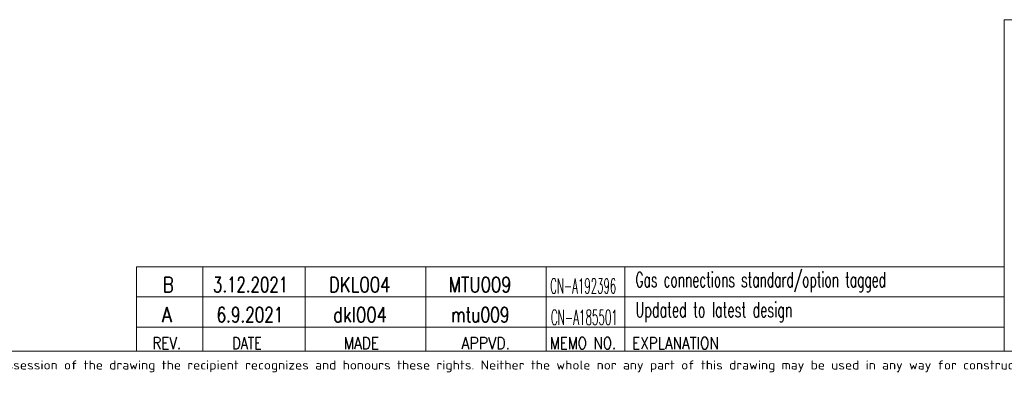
# Model space of a CAD drawing. Header units: inches. Extents: x 0 to 23760, y -13 to 16800.
# Tile 115 of 214: x 9624 to 16160, y 39 to 2400. Entities that reach past the tile are written whole.
import ezdxf

# ---------------------------------------------------------------- set-up
doc = ezdxf.new("R2010")
doc.units = ezdxf.units.IN
for name, color, linetype, true_color in [('1', 7, 'Continuous', 0xffffff), ('210', 7, 'Continuous', 0xffffff), ('254', 7, 'Continuous', 0xffffff)]:
    doc.layers.add(name, color=color, linetype=linetype, true_color=true_color)
doc.styles.add('iso-1', font='isocp.shx')
doc.styles.add('latin_extended', font='simplex.shx')

msp = doc.modelspace()

# ---------------------------------------------------------------- linework, layer by layer
at = {"layer": '1', "color": 7, "linetype": 'Continuous', "lineweight": 18}
for q in [(23560, 2400), (16160, 200)]:
    msp.add_line((16160, 2400), q, dxfattribs=at)
at = {"layer": '210', "color": 7, "linetype": 'Continuous', "lineweight": 18}
for p, q in [((16160, 200), (16160, 2400)), ((16160, 2400), (23560, 2400)), ((200, 200), (23560, 200))]:
    msp.add_line(p, q, dxfattribs=at)
at = {"layer": '254', "color": 7, "linetype": 'Continuous', "lineweight": 18}
for p, q in [((10400, 560), (10400, 760)), ((10400, 200), (10400, 560)), ((16160.015, 358.519), (10400.015, 358.519))]:
    msp.add_line(p, q, dxfattribs=at)
at = {"layer": '254', "color": 7, "linetype": 'Continuous', "lineweight": 13}
for p, q in [((16160, 760), (10400, 760)), ((16160.01, 560), (10400.01, 560)), ((16160.01, 560), (10400.01, 560))]:
    msp.add_line(p, q, dxfattribs=at)
at = {"layer": '254', "color": 3, "linetype": 'Continuous', "lineweight": 18}
for p, q in [((10840, 760), (10840, 560)), ((11520, 560), (11520, 760)), ((12320, 760), (12320, 560)), ((13120, 560), (13120, 760)), ((13640.005, 760), (13640, 560)), ((16160.005, 760), (16160, 560)), ((10840, 560), (10840, 200)), ((11520, 200), (11520, 560)), ((12320, 560), (12320, 200)), ((13120, 200), (13120, 560)), ((13640, 560), (13640, 200))]:
    msp.add_line(p, q, dxfattribs=at)

# ---------------------------------------------------------------- texts
at = {"layer": '210', "color": 211, "linetype": 'Continuous', "lineweight": 13, "insert": (7369.968, 59.059), "char_height": 60, "attachment_point": 7, "line_spacing_factor": 0.963855, "style": 'iso-1'}
msp.add_mtext('\\W1.2083;Copyright Wärtsilä. All rights reserved. By taking possession of the drawing the recipient recognizes and honours these rights. Neither the whole nor any part of this drawing may be used in any way for construction, fabrication, marketing or any other', dxfattribs=at)
at = {"layer": '254', "color": 3, "linetype": 'Continuous', "lineweight": 18, "char_height": 100, "attachment_point": 7, "line_spacing_factor": 0.963855, "style": 'latin_extended'}
for s, insert in [('\\W0.8203;B', (10573.386, 590.817)), ('\\W0.7284;3.12.2021', (10906.964, 590.817)), ('\\W0.8002;DKL004', (11677.101, 590.817)), ('\\W0.7965;MTU009', (12472.319, 590.817)), ('\\W0.4938;CN-A192396', (13145.918, 582.517)), ('\\W0.5948;Gas connections standard/option tagged', (13711.939, 590.817)), ('\\W0.8818;A', (10567.606, 390.817)), ('\\W0.7376;6.9.2021', (10931.526, 390.817)), ('\\W0.8021;dkl004', (11705.006, 390.817)), ('\\W0.7468;mtu009', (12488.119, 390.817)), ('\\W0.5007;CN-A185501', (13150.367, 373.316)), ('\\W0.6187;Updated to latest design', (13711.949, 390.817))]:
    msp.add_mtext(s, dxfattribs=dict(at, insert=insert))
at = {"layer": '254', "color": 211, "linetype": 'Continuous', "lineweight": 18, "char_height": 80, "attachment_point": 7, "line_spacing_factor": 0.963855, "style": 'latin_extended'}
for s, insert in [('\\W0.8203;REV.', (10505.01, 212.285)), ('\\W0.7715;DATE', (11035.258, 212.285)), ('\\W0.8285;MADE', (11775.696, 212.285)), ('\\W0.8648;APPVD.', (12556.136, 212.285)), ('\\W0.8075;MEMO NO.', (13143.01, 212.285)), ('\\W0.8275;EXPLANATION', (13688.869, 212.285))]:
    msp.add_mtext(s, dxfattribs=dict(at, insert=insert))

doc.saveas('drawing.dxf')
